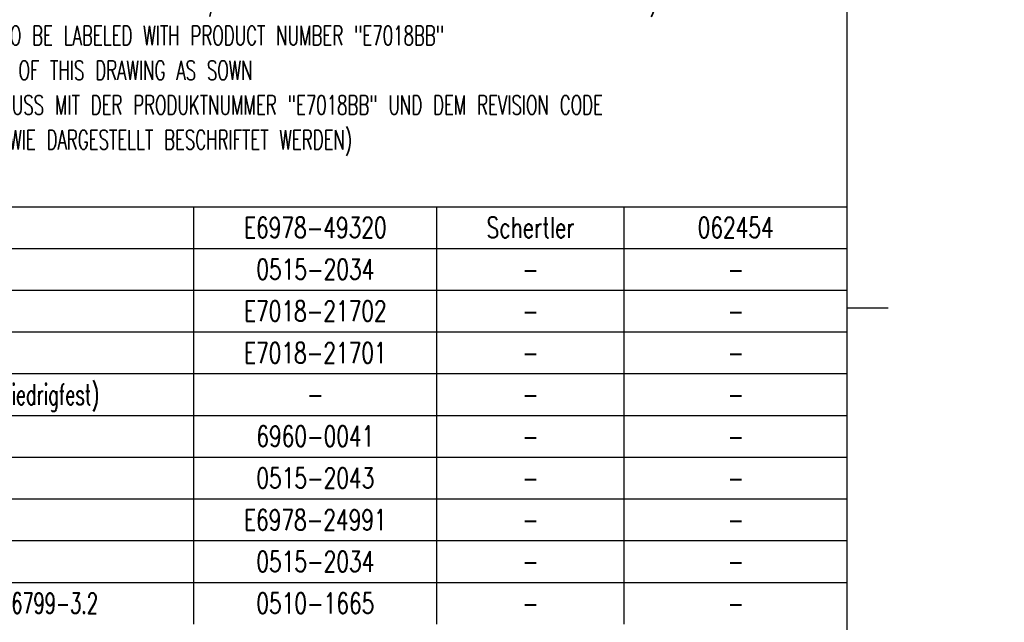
# Model space of a CAD drawing. Header units: inches. Extents: x 0 to 882, y 0 to 559.
# Tile 14 of 29: x 728 to 882, y 94 to 188. Entities that reach past the tile are written whole.
import ezdxf

# ---------------------------------------------------------------- set-up
doc = ezdxf.new("R2010")
doc.units = ezdxf.units.IN
doc.layers.add('1', color=7, linetype='Continuous')
doc.styles.add('CONVERTER_12', font='txt.shx', dxfattribs={"width": 0.63})
doc.styles.add('CONVERTER_14', font='txt.shx', dxfattribs={"width": 0.72})

# ---------------------------------------------------------------- blocks, each defined once
blk = doc.blocks.new('gen1', base_point=(419, 242))
at = {"layer": '1', "color": 1, "insert": (695.24, 166.63), "char_height": 3, "attachment_point": 7, "line_spacing_factor": 1.080432, "style": 'CONVERTER_12'}
blk.add_mtext('NOTES:\\P1. COSMETIC REQUIREMENTS SEE SEPARATE DRAWINGS\\P   (KOSMETISCHE ANFORDERUNG SIEHE EINZELTEILZEICHNUNGEN)\\P2. PACK ITEM 15 INTO ESD PLASTIC BAG, ADD LABEL WITH ITEM NUMBER AND QUANTITY\\P   (ITEM 15 IN ESD PLASTIKTUETE VERPACKEN, MIT ITEM NUMMER UND STUECKZAHL BESCHRIFTEN)\\P3. THE CARDBOX HAS TO BE LABELED WITH PRODUCT NUMBER "E7018BB" \\P   AND REVISION CODE OF THIS DRAWING AS SOWN\\P   (DIE VERPACKUNG MUSS MIT DER PRODUKTNUMMER "E7018BB" UND DEM REVISION CODE\\P   DIESER ZEICHNUNG WIE DARGESTELLT BESCHRIFTET WERDEN)', dxfattribs=at)
blk = doc.blocks.new('Docu_bom_sketch', base_point=(652.86, 49.54))
at = {"color": 4, "linetype": 'Continuous'}
for p, q in [((652.86, 158.7), (857.25, 158.7)), ((755.47, 152.2), (755.47, 158.7)), ((793.35, 152.2), (793.35, 158.7)), ((822.5, 152.2), (822.5, 158.7)), ((652.86, 152.2), (857.25, 152.2)), ((755.47, 145.7), (755.47, 152.2)), ((793.35, 145.7), (793.35, 152.2)), ((822.5, 145.7), (822.5, 152.2)), ((652.86, 145.7), (857.25, 145.7)), ((755.47, 139.2), (755.47, 145.7)), ((793.35, 139.2), (793.35, 145.7)), ((822.5, 139.2), (822.5, 145.7)), ((652.86, 139.2), (857.25, 139.2)), ((755.47, 132.7), (755.47, 139.2)), ((793.35, 132.7), (793.35, 139.2)), ((822.5, 132.7), (822.5, 139.2)), ((652.86, 132.7), (857.25, 132.7)), ((755.47, 126.2), (755.47, 132.7)), ((793.35, 126.2), (793.35, 132.7)), ((822.5, 126.2), (822.5, 132.7)), ((652.86, 126.2), (857.25, 126.2)), ((755.47, 119.7), (755.47, 126.2)), ((793.35, 119.7), (793.35, 126.2)), ((822.5, 119.7), (822.5, 126.2)), ((652.86, 119.7), (857.25, 119.7)), ((755.47, 113.2), (755.47, 119.7)), ((793.35, 113.2), (793.35, 119.7)), ((822.5, 113.2), (822.5, 119.7)), ((652.86, 113.2), (857.25, 113.2)), ((755.47, 106.7), (755.47, 113.2)), ((793.35, 106.7), (793.35, 113.2)), ((822.5, 106.7), (822.5, 113.2)), ((652.86, 106.7), (857.25, 106.7)), ((755.47, 100.2), (755.47, 106.7)), ((793.35, 100.2), (793.35, 106.7)), ((822.5, 100.2), (822.5, 106.7)), ((652.86, 100.2), (857.25, 100.2)), ((755.47, 93.7), (755.47, 100.2)), ((793.35, 93.7), (793.35, 100.2)), ((822.5, 93.7), (822.5, 100.2))]:
    blk.add_line(p, q, dxfattribs=at)
at = {"color": 3, "char_height": 3.2, "line_spacing_factor": 1.020408}
for s, insert, attachment_point, style in [('E6978-49320', (774.41, 157.05), 2, 'CONVERTER_14'), ('Schertler', (807.93, 157.05), 2, 'CONVERTER_14'), ('062454', (839.88, 157.05), 2, 'CONVERTER_14'), ('0515-2034', (774.41, 150.55), 2, 'CONVERTER_14'), ('-', (807.93, 150.55), 2, 'CONVERTER_14'), ('-', (839.88, 150.55), 2, 'CONVERTER_14'), ('E7018-21702', (774.41, 144.05), 2, 'CONVERTER_14'), ('-', (807.93, 144.05), 2, 'CONVERTER_14'), ('-', (839.88, 144.05), 2, 'CONVERTER_14'), ('E7018-21701', (774.41, 137.55), 2, 'CONVERTER_14'), ('-', (807.93, 137.55), 2, 'CONVERTER_14'), ('-', (839.88, 137.55), 2, 'CONVERTER_14'), ('Glue Loctite 222e (Sicherungslack niedrigfest)', (675.59, 131.05), 1, 'CONVERTER_12'), ('-', (774.41, 131.05), 2, 'CONVERTER_14'), ('-', (807.93, 131.05), 2, 'CONVERTER_14'), ('-', (839.88, 131.05), 2, 'CONVERTER_14'), ('6960-0041', (774.41, 124.55), 2, 'CONVERTER_14'), ('-', (807.93, 124.55), 2, 'CONVERTER_14'), ('-', (839.88, 124.55), 2, 'CONVERTER_14'), ('0515-2043', (774.41, 118.05), 2, 'CONVERTER_14'), ('-', (807.93, 118.05), 2, 'CONVERTER_14'), ('-', (839.88, 118.05), 2, 'CONVERTER_14'), ('E6978-24991', (774.41, 111.55), 2, 'CONVERTER_14'), ('-', (807.93, 111.55), 2, 'CONVERTER_14'), ('-', (839.88, 111.55), 2, 'CONVERTER_14'), ('0515-2034', (774.41, 105.05), 2, 'CONVERTER_14'), ('-', (807.93, 105.05), 2, 'CONVERTER_14'), ('-', (839.88, 105.05), 2, 'CONVERTER_14'), ('Retaining Ring Di=3.2, Da=7.3 DIN 6799-3.2', (675.59, 98.55), 1, 'CONVERTER_12'), ('0510-1665', (774.41, 98.55), 2, 'CONVERTER_14'), ('-', (807.93, 98.55), 2, 'CONVERTER_14'), ('-', (839.88, 98.55), 2, 'CONVERTER_14')]:
    blk.add_mtext(s, dxfattribs=dict(at, insert=insert, attachment_point=attachment_point, style=style))
blk = doc.blocks.new('Drawing_Grid_Zones', base_point=(6.35, 6.35))
at = {"layer": '1', "color": 4, "linetype": 'Continuous'}
blk.add_line((863.6, 142.875), (857.25, 142.875), dxfattribs=at)
blk = doc.blocks.new('D_Size_Verigy_Frame', base_point=(6.35, 6.35))
at = {"layer": '1', "color": 7, "linetype": 'Continuous'}
blk.add_line((857.25, 9.35), (857.25, 549.45), dxfattribs=at)
at = {"layer": '1'}
blk.add_blockref('Drawing_Grid_Zones', (6.35, 6.35), dxfattribs=at)

msp = doc.modelspace()

# ---------------------------------------------------------------- block references
for name, p in [('D_Size_Verigy_Frame', (6.35, 6.35)), ('gen1', (419, 242)), ('Docu_bom_sketch', (652.859375, 49.54375))]:
    msp.add_blockref(name, p)

doc.saveas('drawing.dxf')
